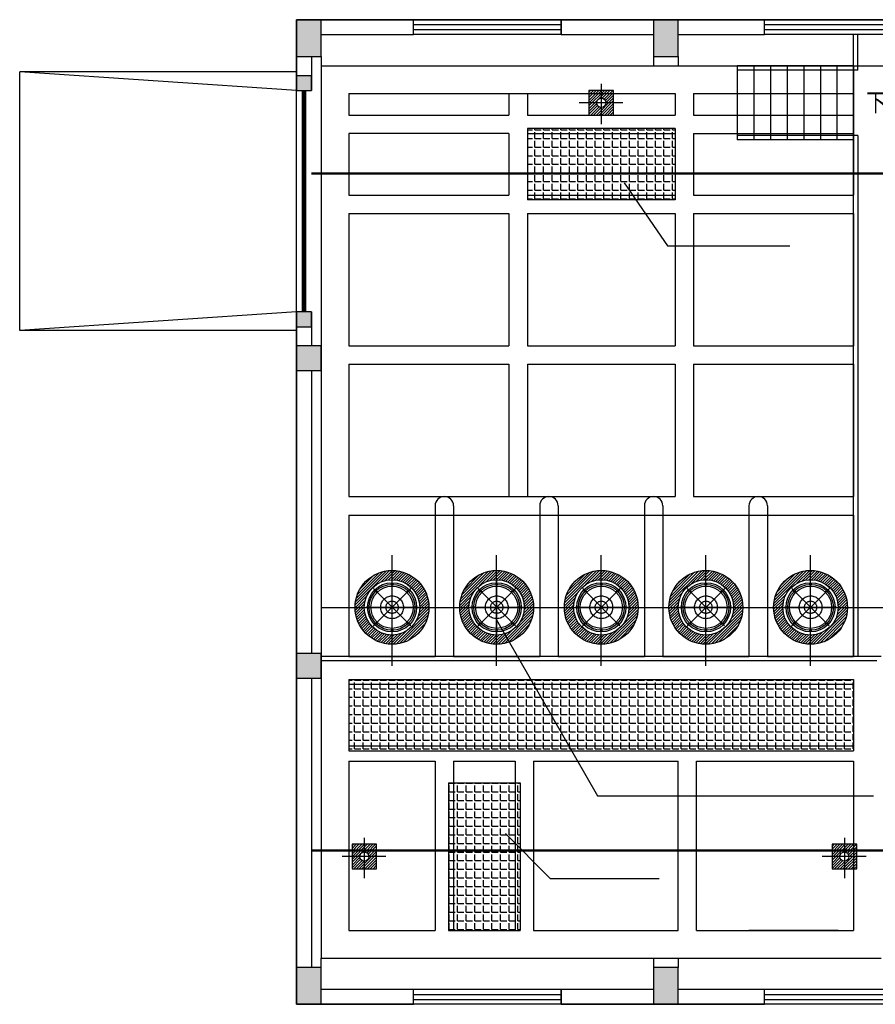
# Model space of a CAD drawing. Header units: millimetres. Extents: x 1371 to 38096, y 232 to 174236.
# Tile 2 of 84: x 18448 to 18462, y 86861 to 86877. Entities that reach past the tile are written whole.
import ezdxf

# ---------------------------------------------------------------- set-up
doc = ezdxf.new("R2010")
doc.units = ezdxf.units.MM
doc.header["$LTSCALE"] = 10
for name, pattern in [('CENTER', [50.8, 31.75, -6.35, 6.35, -6.35]), ('DASH', [0.35, 0.25, -0.1]), ('HIDDEN', [9.525, 6.35, -3.175])]:
    doc.linetypes.add(name, pattern=pattern)
for name, color, linetype in [('0提标-单体内线', 31, 'Continuous'), ('A3', 2, 'Continuous'), ('A5', 3, 'Continuous'), ('A6', 3, 'Continuous'), ('KZD', 1, 'Continuous'), ('LOCKUP', 7, 'Continuous'), ('结-中线线', 5, 'CENTER'), ('结-细线', 7, 'Continuous')]:
    doc.layers.add(name, color=color, linetype=linetype)
doc.styles.add('_TCH_DIM', font='SMSIM1', dxfattribs={"width": 0.75, "bigfont": 'SMFS'})
pattern_1 = [(0, (0, 0), (0, 0.1397), [0.1016, -0.0381]), (90, (0, 0), (-0.1397, 9e-18), [0.1016, -0.0381])]

# ---------------------------------------------------------------- blocks, each defined once
blk = doc.blocks.new('*U326')
at = {"layer": '0提标-单体内线'}
for points in [[(18452.872, 86876.57), (18453.272, 86876.57), (18453.272, 86877.17), (18452.872, 86877.17)], [(18458.672, 86876.57), (18459.072, 86876.57), (18459.072, 86877.17), (18458.672, 86877.17)], [(18452.872, 86876.02), (18453.112, 86876.02), (18453.112, 86876.26), (18452.872, 86876.26)], [(18452.872, 86872.18), (18453.112, 86872.18), (18453.112, 86872.42), (18452.872, 86872.42)], [(18452.872, 86871.47), (18453.272, 86871.47), (18453.272, 86871.87), (18452.872, 86871.87)], [(18452.872, 86866.47), (18453.272, 86866.47), (18453.272, 86866.87), (18452.872, 86866.87)], [(18452.872, 86861.17), (18453.272, 86861.17), (18453.272, 86861.77), (18452.872, 86861.77)], [(18458.672, 86861.17), (18459.072, 86861.17), (18459.072, 86861.77), (18458.672, 86861.77)]]:
    blk.add_hatch(color=256, dxfattribs=at).paths.add_polyline_path(points)
blk = doc.blocks.new('预埋件M1')
at = {"layer": '结-细线', "ltscale": 30}
h = blk.add_hatch(dxfattribs=at)
h.set_pattern_fill('ANSI31', color=8, scale=10)
h.paths.add_polyline_path([(16933, 453), (16733, 453), (16733, 328, -0.414214), (16808, 253), (16933, 253)])
h.paths.add_polyline_path([(16733, 453), (16533, 453), (16533, 253), (16658, 253, -0.414214), (16733, 328)])
h.paths.add_polyline_path([(16733, 178, -0.414214), (16658, 253), (16533, 253), (16533, 53), (16733, 53)])
h.paths.add_polyline_path([(16933, 253), (16808, 253, -0.414214), (16733, 178), (16733, 53), (16933, 53)])
at = {"layer": '结-中线线', "ltscale": 25}
for p, q in [((16733, 558), (16733, -97)), ((17085, 253), (16374, 253))]:
    blk.add_line(p, q, dxfattribs=at)
at = {"layer": '结-细线', "color": 2, "ltscale": 30}
blk.add_lwpolyline([(16533, 53), (16933, 53), (16933, 453), (16533, 453)], close=True, dxfattribs=at)
at = {"layer": '结-细线', "ltscale": 30}
blk.add_circle((16733, 253), 75, dxfattribs=at)
blk = doc.blocks.new('A$C2D8B27DE')
at = {"color": 5, "linetype": 'HIDDEN'}
for radius in [1.62, 0.875]:
    blk.add_circle((0, 0), radius, dxfattribs=at)
at = {"color": 5}
for centre, major_axis, start_param, end_param in [((0, 3.25), (-0.0884, 0.0884), 0.785398, 7.068583), ((-2.3, 2.3), (0.0884, 0.0884), 2.356194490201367, 8.639379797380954), ((2.3, 2.3), (-0.0884, 0.0884), 0.785398, 7.068583), ((-3.25, 0), (-0.0884, 0.0884), 0.785398, 7.068583), ((3.25, 0), (-0.0884, 0.0884), 0.785398, 7.068583), ((-2.3, -2.3), (0.0884, 0.0884), 2.356194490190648, 8.639379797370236), ((2.3, -2.3), (-0.0884, 0.0884), 0.785398, 7.068583), ((0, -3.24), (0.0884, 0.0884), 2.356194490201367, 8.639379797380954)]:
    blk.add_ellipse(centre, major_axis=major_axis, ratio=1, start_param=start_param, end_param=end_param, dxfattribs=at)
at = {"layer": 'A3', "color": 5}
blk.add_ellipse((0, 0), major_axis=(-2.12, 2.12), ratio=1, start_param=0.785398, end_param=7.068583, dxfattribs=at)
at = {"layer": 'A5', "color": 5}
for p, q in [((0, 3.75), (0, -3.75)), ((-2.73, -2.73), (2.74, 2.74)), ((-2.65, 2.65), (2.65, -2.65)), ((3.75, 0), (-3.75, 0))]:
    blk.add_line(p, q, dxfattribs=at)
blk.add_ellipse((0, 0), major_axis=(-2.3, 2.3), ratio=1, start_param=0.785398, end_param=7.068583, dxfattribs=at)
at = {"layer": 'A6'}
blk.add_ellipse((0, 0), major_axis=(-2.47, 2.47), ratio=1, start_param=0.785398, end_param=7.068583, dxfattribs=at)
blk = doc.blocks.new('$TCHSYS$WIN2D')
for p, q in [((-0.5, 0.5), (0.5, 0.5)), ((-0.5, 0.5), (-0.5, -0.5)), ((0.5, 0.5), (0.5, -0.5)), ((0.5, 0.1667), (-0.5, 0.1667)), ((0.5, -0.1667), (-0.5, -0.1667)), ((-0.5, -0.5), (0.5, -0.5))]:
    blk.add_line(p, q)
blk = doc.blocks.new('$DorLib2D$00000213')
at = {"color": 0, "linetype": 'DASH', "const_width": 0.02}
blk.add_lwpolyline([(0.5, 0), (-0.5, 0)], dxfattribs=at)
blk = doc.blocks.new('*U324')
at = {"layer": '0提标-单体内线'}
h = blk.add_hatch(dxfattribs=at)
h.set_pattern_fill('ANGLE', color=256, scale=0.02)
h.set_pattern_definition(pattern_1)
h.paths.add_polyline_path([(18459.022, 86875.4), (18459.022, 86874.24), (18456.622, 86874.24), (18456.622, 86875.4)])
h = blk.add_hatch(dxfattribs=at)
h.set_pattern_fill('ANSI31', color=256, scale=0.01)
edge = h.paths.add_edge_path(flags=17)
edge.add_arc((18454.422, 86867.62), 0.45, 0, 360)
edge = h.paths.add_edge_path()
edge.add_arc((18454.422, 86867.62), 0.6, 0, 360)
h = blk.add_hatch(dxfattribs=at)
h.set_pattern_fill('ANSI31', color=256, scale=0.01)
edge = h.paths.add_edge_path(flags=17)
edge.add_arc((18456.122, 86867.62), 0.45, 0, 360)
edge = h.paths.add_edge_path()
edge.add_arc((18456.122, 86867.62), 0.6, 0, 360)
h = blk.add_hatch(dxfattribs=at)
h.set_pattern_fill('ANSI31', color=256, scale=0.01)
edge = h.paths.add_edge_path(flags=17)
edge.add_arc((18457.822, 86867.62), 0.45, 0, 360)
edge = h.paths.add_edge_path()
edge.add_arc((18457.822, 86867.62), 0.6, 0, 360)
h = blk.add_hatch(dxfattribs=at)
h.set_pattern_fill('ANSI31', color=256, scale=0.01)
edge = h.paths.add_edge_path(flags=17)
edge.add_arc((18459.522, 86867.62), 0.45, 0, 360)
edge = h.paths.add_edge_path()
edge.add_arc((18459.522, 86867.62), 0.6, 0, 360)
h = blk.add_hatch(dxfattribs=at)
h.set_pattern_fill('ANSI31', color=256, scale=0.01)
edge = h.paths.add_edge_path(flags=17)
edge.add_arc((18461.222, 86867.62), 0.45, 0, 360)
edge = h.paths.add_edge_path()
edge.add_arc((18461.222, 86867.62), 0.6, 0, 360)
h = blk.add_hatch(dxfattribs=at)
h.set_pattern_fill('ANGLE', color=256, scale=0.02)
h.set_pattern_definition(pattern_1)
h.paths.add_polyline_path([(18461.922, 86865.29), (18461.922, 86866.45), (18453.722, 86866.45), (18453.722, 86865.29)])
h = blk.add_hatch(dxfattribs=at)
h.set_pattern_fill('ANGLE', color=256, scale=0.02)
h.set_pattern_definition(pattern_1)
h.paths.add_polyline_path([(18455.342, 86864.77), (18456.502, 86864.77), (18456.502, 86862.37), (18455.342, 86862.37)])
at = {"layer": '0提标-单体内线', "ltscale": 0.3}
for p, q in [((18452.872, 86877.17), (18452.872, 86876.57)), ((18453.272, 86877.17), (18452.872, 86877.17)), ((18454.772, 86877.17), (18453.272, 86877.17)), ((18453.272, 86876.57), (18453.272, 86877.17)), ((18454.772, 86876.93), (18454.772, 86877.17)), ((18457.172, 86877.17), (18457.172, 86876.93)), ((18458.672, 86877.17), (18457.172, 86877.17)), ((18458.672, 86877.17), (18458.672, 86876.57)), ((18459.072, 86877.17), (18458.672, 86877.17)), ((18460.472, 86877.17), (18459.072, 86877.17)), ((18459.072, 86876.57), (18459.072, 86877.17)), ((18460.472, 86876.93), (18460.472, 86877.17)), ((18453.272, 86876.93), (18454.772, 86876.93)), ((18457.172, 86876.93), (18458.672, 86876.93)), ((18459.072, 86876.93), (18460.472, 86876.93)), ((18461.922, 86876.42), (18461.922, 86876.93)), ((18461.992, 86876.35), (18461.992, 86876.93)), ((18452.872, 86876.57), (18453.272, 86876.57)), ((18452.872, 86876.57), (18452.872, 86876.02)), ((18453.112, 86876.57), (18453.112, 86876.02)), ((18453.272, 86876.57), (18453.272, 86876.42)), ((18458.672, 86876.57), (18459.072, 86876.57)), ((18458.672, 86876.57), (18458.672, 86876.42)), ((18459.072, 86876.57), (18459.072, 86876.42)), ((18453.272, 86876.42), (18453.272, 86861.92)), ((18453.272, 86876.42), (18501.122, 86876.42)), ((18460.032, 86876.42), (18460.032, 86875.22)), ((18461.922, 86876.42), (18460.032, 86876.42)), ((18461.992, 86876.35), (18460.032, 86876.35)), ((18460.302, 86876.42), (18460.302, 86875.22)), ((18460.572, 86876.42), (18460.572, 86875.22)), ((18460.842, 86876.42), (18460.842, 86875.22)), ((18461.112, 86876.42), (18461.112, 86875.22)), ((18461.382, 86876.42), (18461.382, 86875.22)), ((18461.652, 86876.42), (18461.652, 86875.22)), ((18461.922, 86876.42), (18461.922, 86875.22)), ((18461.922, 86866.82), (18461.922, 86876.42)), ((18452.872, 86876.32), (18448.372, 86876.32)), ((18452.872, 86876.02), (18448.372, 86876.32)), ((18448.372, 86872.12), (18448.372, 86876.32)), ((18452.872, 86876.26), (18452.872, 86876.02)), ((18453.112, 86876.26), (18452.872, 86876.26)), ((18453.112, 86876.02), (18453.112, 86876.26)), ((18452.872, 86876.02), (18453.112, 86876.02)), ((18453.722, 86875.97), (18459.022, 86875.97)), ((18453.722, 86875.97), (18453.722, 86875.62)), ((18456.322, 86875.97), (18456.322, 86875.62)), ((18456.622, 86875.97), (18456.622, 86875.62)), ((18459.022, 86875.97), (18459.022, 86875.62)), ((18459.322, 86875.97), (18459.322, 86875.62)), ((18459.322, 86875.97), (18461.922, 86875.97)), ((18461.922, 86875.97), (18461.922, 86875.62)), ((18453.722, 86875.62), (18456.322, 86875.62)), ((18456.622, 86875.62), (18459.022, 86875.62)), ((18459.322, 86875.62), (18461.922, 86875.62)), ((18459.022, 86875.4), (18456.622, 86875.4)), ((18456.622, 86875.4), (18456.622, 86874.24)), ((18459.022, 86875.4), (18459.022, 86874.24)), ((18456.322, 86875.32), (18453.722, 86875.32)), ((18453.722, 86875.32), (18453.722, 86874.32)), ((18456.322, 86875.32), (18456.322, 86874.32)), ((18456.622, 86875.32), (18459.022, 86875.32)), ((18459.322, 86875.32), (18459.322, 86874.32)), ((18459.322, 86875.32), (18461.922, 86875.32)), ((18461.992, 86875.29), (18460.032, 86875.29)), ((18461.922, 86875.22), (18460.032, 86875.22)), ((18461.922, 86875.32), (18461.922, 86874.32)), ((18461.992, 86875.29), (18461.992, 86866.82)), ((18458.192, 86874.519), (18458.897, 86873.494)), ((18453.722, 86874.32), (18456.322, 86874.32)), ((18456.622, 86874.32), (18459.022, 86874.32)), ((18459.322, 86874.32), (18461.922, 86874.32)), ((18459.022, 86874.24), (18456.622, 86874.24)), ((18453.722, 86874.02), (18456.322, 86874.02)), ((18453.722, 86874.02), (18453.722, 86871.87)), ((18456.322, 86874.02), (18456.322, 86871.87)), ((18456.622, 86874.02), (18456.622, 86871.87)), ((18456.622, 86874.02), (18459.022, 86874.02)), ((18459.022, 86874.02), (18459.022, 86871.87)), ((18459.322, 86874.02), (18459.322, 86871.87)), ((18459.322, 86874.02), (18461.922, 86874.02)), ((18461.922, 86874.02), (18461.922, 86871.87)), ((18458.897, 86873.494), (18460.888, 86873.494)), ((18452.872, 86872.42), (18448.372, 86872.12)), ((18452.872, 86872.42), (18452.872, 86871.87)), ((18452.872, 86872.42), (18452.872, 86872.18)), ((18453.112, 86872.42), (18452.872, 86872.42)), ((18453.112, 86872.42), (18453.112, 86871.87)), ((18453.112, 86872.18), (18453.112, 86872.42)), ((18452.872, 86872.18), (18453.112, 86872.18)), ((18452.872, 86872.12), (18448.372, 86872.12)), ((18452.872, 86871.87), (18452.872, 86871.47)), ((18453.272, 86871.87), (18452.872, 86871.87)), ((18453.272, 86871.47), (18453.272, 86871.87)), ((18453.722, 86871.87), (18456.322, 86871.87)), ((18456.622, 86871.87), (18459.022, 86871.87)), ((18459.322, 86871.87), (18461.922, 86871.87)), ((18453.722, 86871.57), (18456.322, 86871.57)), ((18453.722, 86871.57), (18453.722, 86869.42)), ((18456.322, 86871.57), (18456.322, 86869.42)), ((18456.622, 86871.57), (18456.622, 86869.42)), ((18456.622, 86871.57), (18459.022, 86871.57)), ((18459.022, 86871.57), (18459.022, 86869.42)), ((18459.322, 86871.57), (18459.322, 86869.42)), ((18459.322, 86871.57), (18461.922, 86871.57)), ((18461.922, 86871.57), (18461.922, 86869.42)), ((18452.872, 86871.47), (18452.872, 86866.87)), ((18452.872, 86871.47), (18453.272, 86871.47)), ((18453.112, 86871.47), (18453.112, 86866.87)), ((18453.722, 86869.42), (18459.022, 86869.42)), ((18459.322, 86869.42), (18461.922, 86869.42)), ((18455.122, 86869.27), (18455.122, 86866.82)), ((18455.422, 86869.27), (18455.422, 86866.82)), ((18456.822, 86869.27), (18456.822, 86866.82)), ((18457.122, 86869.27), (18457.122, 86866.82)), ((18458.522, 86869.27), (18458.522, 86866.82)), ((18458.822, 86869.27), (18458.822, 86866.82)), ((18460.222, 86869.27), (18460.222, 86866.82)), ((18460.522, 86869.27), (18460.522, 86866.82)), ((18453.722, 86869.12), (18461.922, 86869.12)), ((18453.722, 86869.12), (18453.722, 86866.82)), ((18461.922, 86869.12), (18461.922, 86866.82)), ((18454.422, 86866.67), (18454.422, 86868.469)), ((18456.122, 86866.67), (18456.122, 86868.469)), ((18457.822, 86866.67), (18457.822, 86868.469)), ((18459.522, 86866.67), (18459.522, 86868.469)), ((18461.222, 86866.67), (18461.222, 86868.469)), ((18453.272, 86867.62), (18462.744, 86867.62)), ((18456.122, 86867.42), (18457.762, 86864.557)), ((18452.872, 86866.87), (18452.872, 86866.47)), ((18453.272, 86866.87), (18452.872, 86866.87)), ((18453.272, 86866.47), (18453.272, 86866.87)), ((18462.372, 86866.82), (18453.272, 86866.82)), ((18462.302, 86866.75), (18453.272, 86866.75)), ((18453.722, 86866.82), (18455.122, 86866.82)), ((18455.422, 86866.82), (18456.822, 86866.82)), ((18457.122, 86866.82), (18458.522, 86866.82)), ((18458.822, 86866.82), (18460.222, 86866.82)), ((18460.522, 86866.82), (18461.922, 86866.82)), ((18452.872, 86866.47), (18452.872, 86861.77)), ((18452.872, 86866.47), (18453.272, 86866.47)), ((18453.112, 86866.47), (18453.112, 86861.77)), ((18453.722, 86866.45), (18453.722, 86865.29)), ((18453.722, 86866.45), (18461.922, 86866.45)), ((18461.922, 86866.45), (18461.922, 86865.29)), ((18453.722, 86866.37), (18453.722, 86865.37)), ((18453.722, 86866.37), (18461.922, 86866.37)), ((18461.922, 86866.37), (18461.922, 86865.37)), ((18453.722, 86865.37), (18461.922, 86865.37)), ((18453.722, 86865.29), (18461.922, 86865.29)), ((18453.722, 86865.12), (18453.722, 86862.37)), ((18453.722, 86865.12), (18455.122, 86865.12)), ((18455.122, 86865.12), (18455.122, 86862.37)), ((18455.422, 86865.12), (18455.422, 86862.37)), ((18455.422, 86865.12), (18456.422, 86865.12)), ((18456.422, 86865.12), (18456.422, 86862.37)), ((18456.722, 86865.12), (18456.722, 86862.37)), ((18456.722, 86865.12), (18459.072, 86865.12)), ((18459.072, 86862.37), (18459.072, 86865.12)), ((18459.372, 86862.37), (18459.372, 86865.12)), ((18459.372, 86865.12), (18461.922, 86865.12)), ((18461.922, 86865.12), (18461.922, 86862.37)), ((18455.342, 86864.77), (18455.342, 86862.37)), ((18455.342, 86864.77), (18456.502, 86864.77)), ((18456.502, 86864.77), (18456.502, 86862.37)), ((18457.762, 86864.557), (18462.247, 86864.557)), ((18456.265, 86863.945), (18456.991, 86863.216)), ((18453.722, 86863.72), (18453.722, 86863.32)), ((18456.991, 86863.216), (18458.764, 86863.216)), ((18453.722, 86862.37), (18455.122, 86862.37)), ((18453.722, 86862.37), (18455.122, 86862.37)), ((18455.342, 86862.37), (18456.502, 86862.37)), ((18456.722, 86862.37), (18459.072, 86862.37)), ((18459.372, 86862.37), (18461.922, 86862.37)), ((18461.672, 86862.37), (18460.222, 86862.37)), ((18452.872, 86861.77), (18452.872, 86861.17)), ((18453.272, 86861.77), (18452.872, 86861.77)), ((18453.272, 86861.92), (18462.372, 86861.92)), ((18453.272, 86861.17), (18453.272, 86861.92)), ((18458.672, 86861.92), (18458.672, 86861.77)), ((18458.672, 86861.77), (18458.672, 86861.17)), ((18459.072, 86861.77), (18458.672, 86861.77)), ((18459.072, 86861.92), (18459.072, 86861.77)), ((18459.072, 86861.17), (18459.072, 86861.77)), ((18454.772, 86861.41), (18453.272, 86861.41)), ((18454.772, 86861.17), (18454.772, 86861.41)), ((18457.172, 86861.41), (18457.172, 86861.17)), ((18458.672, 86861.41), (18457.172, 86861.41)), ((18460.472, 86861.41), (18459.072, 86861.41)), ((18460.472, 86861.17), (18460.472, 86861.41)), ((18452.872, 86861.17), (18453.272, 86861.17)), ((18453.272, 86861.17), (18454.772, 86861.17)), ((18457.172, 86861.17), (18458.672, 86861.17)), ((18458.672, 86861.17), (18459.072, 86861.17)), ((18459.072, 86861.17), (18460.472, 86861.17))]:
    blk.add_line(p, q, dxfattribs=at)
at = {"layer": '0提标-单体内线'}
blk.add_lwpolyline([(18462.022, 86875.82, 0, 0, 0), (18460.432, 86875.82, 0.08, 0, 0), (18460.132, 86875.82, 0, 0, 0)], format="xyseb", dxfattribs=at)
at = {"layer": '0提标-单体内线', "const_width": 0.035}
for points in [[(18505.732, 86874.67), (18453.112, 86874.67)], [(18505.732, 86863.67), (18453.112, 86863.67)]]:
    blk.add_lwpolyline(points, dxfattribs=at)
at = {"layer": '0提标-单体内线', "ltscale": 0.3}
for centre, radius in [((18454.422, 86867.62), 0.6), ((18456.122, 86867.62), 0.6), ((18457.822, 86867.62), 0.6), ((18459.522, 86867.62), 0.6), ((18461.222, 86867.62), 0.6), ((18454.422, 86867.62), 0.45), ((18456.122, 86867.62), 0.45), ((18457.822, 86867.62), 0.45), ((18459.522, 86867.62), 0.45), ((18461.222, 86867.62), 0.45)]:
    blk.add_circle(centre, radius, dxfattribs=at)
for centre in [(18455.272, 86869.27), (18456.972, 86869.27), (18458.672, 86869.27), (18460.372, 86869.27)]:
    blk.add_arc(centre, 0.15, 0, 180, dxfattribs=at)
at = {"layer": 'KZD'}
blk.add_lwpolyline([(18501.122, 86861.17), (18452.872, 86861.17), (18452.872, 86877.17), (18501.122, 86877.17)], close=True, dxfattribs=at)
at = {"layer": '0提标-单体内线', "ltscale": 0.3}
for name, p, xscale, yscale, zscale, rotation in [('$TCHSYS$WIN2D', (18455.972, 86877.05), 2.4, 0.24, -2.4, 180), ('$TCHSYS$WIN2D', (18461.672, 86877.05), 2.4, 0.24, -2.4, 180), ('$DorLib2D$00000213', (18452.992, 86874.22), -3.6, 3.6, 3.6, 90), ('A$C2D8B27DE', (18454.423, 86867.621), 0.1142857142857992, 0.1142857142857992, 0.1142857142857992, 180), ('A$C2D8B27DE', (18456.123, 86867.621), 0.1142857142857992, 0.1142857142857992, 0.1142857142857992, 180), ('A$C2D8B27DE', (18457.823, 86867.621), 0.1142857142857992, 0.1142857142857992, 0.1142857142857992, 180), ('A$C2D8B27DE', (18459.523, 86867.621), 0.1142857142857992, 0.1142857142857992, 0.1142857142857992, 180), ('A$C2D8B27DE', (18461.223, 86867.621), 0.1142857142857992, 0.1142857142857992, 0.1142857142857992, 180), ('$TCHSYS$WIN2D', (18455.972, 86861.29), 2.4, 0.24, -2.4, 180), ('$TCHSYS$WIN2D', (18461.672, 86861.29), 2.4, 0.24, -2.4, 180)]:
    blk.add_blockref(name, p, dxfattribs=dict(at, xscale=xscale, yscale=yscale, zscale=zscale, rotation=rotation))
at = {"layer": '0提标-单体内线', "ltscale": 0.3, "xscale": 0.001, "yscale": 0.001, "zscale": 0.001}
for p in [(18441.089, 86875.567), (18437.239, 86863.317), (18445.039, 86863.317)]:
    blk.add_blockref('预埋件M1', p, dxfattribs=at)
at = {"layer": '0提标-单体内线', "ltscale": 0.3, "style": '_TCH_DIM'}
blk.add_text('下', height=0.338, dxfattribs=at).set_placement((18462.127, 86875.645))
blk = doc.blocks.new('*U327')
at = {"layer": 'LOCKUP', "ltscale": 0.3}
for name in ['*U324', '*U326']:
    blk.add_blockref(name, (0, 0), dxfattribs=at)

msp = doc.modelspace()

# ---------------------------------------------------------------- block references
at = {"layer": 'LOCKUP', "ltscale": 0.3}
msp.add_blockref('*U327', (0, 0), dxfattribs=at)

doc.saveas('drawing.dxf')
